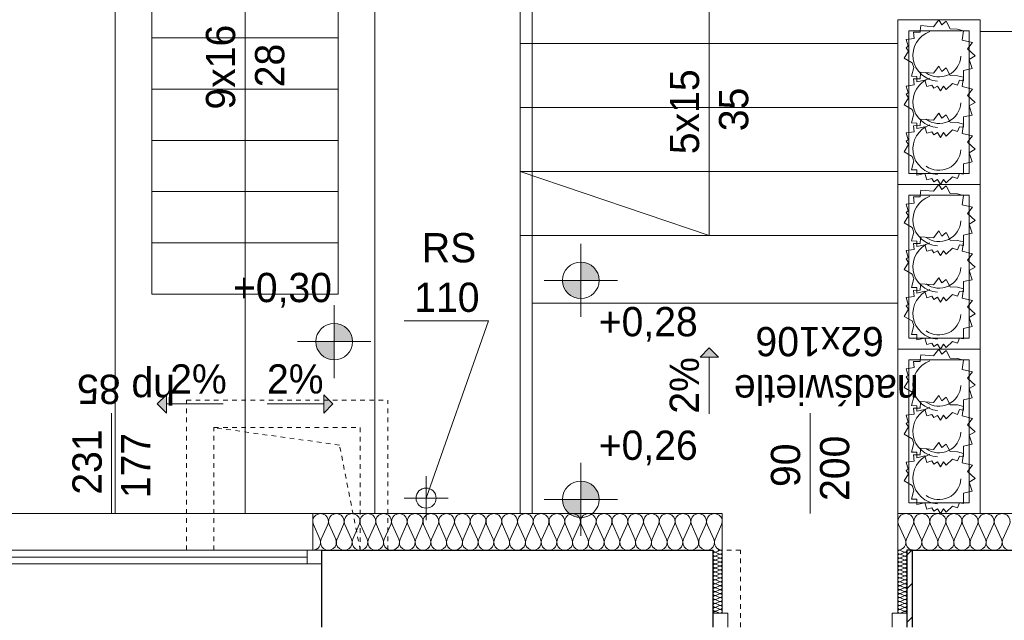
# Model space of a CAD drawing. Extents: x -220425 to -93252, y -20065 to 80294.
# Tile 81 of 103: x -125964 to -120579, y 2262 to 5545. Entities that reach past the tile are written whole.
import ezdxf

# ---------------------------------------------------------------- set-up
doc = ezdxf.new("R2010")
doc.units = 0
doc.header["$MEASUREMENT"] = 0
doc.linetypes.add('Hidden Line', pattern=[50, 25, -25])
for name, color, linetype, lineweight, true_color in [('Arch drzwi_Nr_Pióra__4', 7, 'Continuous', 9, 0x029e21), ('Arch ocieplenie_Nr_Pióra__22', 7, 'Continuous', 9, 0x7f7f7f), ('Arch okna_Nr_Pióra__4', 7, 'Continuous', 9, 0x029e21), ('Arch wyposarzenie_Nr_Pióra__4', 7, 'Continuous', 9, 0x029e21)]:
    doc.layers.add(name, color=color, linetype=linetype, lineweight=lineweight, true_color=true_color)
for name, color, linetype, lineweight in [('Arch rynny_Nr_Pióra__21', 7, 'Continuous', 9), ('Arch schody_Nr_Pióra__21', 7, 'Continuous', 9), ('arch spadki_Nr_Pióra__21', 7, 'Continuous', 9), ('Arch wyburzenia_Nr_Pióra__46', 5, 'Continuous', 13), ('Arch ściany nośne_Nr_Pióra__21', 7, 'Continuous', 9), ('Arch ściany nośne_Nr_Pióra__27', 7, 'Continuous', 30), ('INWENT RZĘDNE_Nr_Pióra__21', 7, 'Continuous', 9), ('INWENT.ŚCIANY_Nr_Pióra__1', 7, 'Continuous', 25), ('INWENT.ŚCIANY_Nr_Pióra__101', 8, 'Continuous', 13), ('PODKŁAD', 252, 'Continuous', 35)]:
    doc.layers.add(name, color=color, linetype=linetype, lineweight=lineweight)
doc.styles.add('GENERATED_STYLE_2', font='txt')
doc.styles.add('GENERATED_STYLE_6', font='txt')

# ---------------------------------------------------------------- blocks, each defined once
blk = doc.blocks.new('parter')
at = {"layer": 'Arch schody_Nr_Pióra__21', "linetype": 'Continuous'}
for points in [[(-186053.6, 3751), (-186003.6, 3701), (-186103.6, 3701)], [(-189072.4, 3444.9), (-189022.4, 3494.9), (-189022.4, 3394.9)], [(-188112.4, 3444.9), (-188162.4, 3394.9), (-188162.4, 3494.9)]]:
    blk.add_hatch(color=252, dxfattribs=at).paths.add_polyline_path(points, flags=0)
at = {"layer": 'Arch ściany nośne_Nr_Pióra__21', "linetype": 'Continuous'}
h = blk.add_hatch(dxfattribs=at)
h.set_pattern_fill('Common_Brick', color=252, style=0, pattern_type=2)
h.set_pattern_definition([(45, (0, 0), (-91.92388, 91.92388), [])])
h.paths.add_polyline_path([(-184972.4, 2644.9), (-184972.4, 2224.9), (-184942.4, 2224.9), (-184942.4, 2644.9)], flags=0)
at = {"layer": 'INWENT RZĘDNE_Nr_Pióra__21', "linetype": 'Continuous'}
for points in [[(-186756, 4120.1), (-186656, 4120.1), (-186663.6, 4158.4), (-186685.2, 4190.8), (-186717.7, 4212.5), (-186756, 4220.1)], [(-186756, 4120.1), (-186856, 4120.1), (-186848.3, 4081.8), (-186826.7, 4049.4), (-186794.2, 4027.7), (-186756, 4020.1)], [(-188105, 3785), (-188005, 3785), (-188012.6, 3823.2), (-188034.3, 3855.7), (-188066.7, 3877.4), (-188105, 3885)], [(-188105, 3785), (-188205, 3785), (-188197.4, 3746.7), (-188175.7, 3714.3), (-188143.3, 3692.6), (-188105, 3685)], [(-186756, 2922.7), (-186656, 2922.7), (-186663.6, 2961), (-186685.2, 2993.4), (-186717.7, 3015.1), (-186756, 3022.7)], [(-186756, 2922.7), (-186856, 2922.7), (-186848.3, 2884.4), (-186826.7, 2852), (-186794.2, 2830.3), (-186756, 2822.7)]]:
    blk.add_hatch(color=252, dxfattribs=at).paths.add_polyline_path(points, flags=0)
at = {"layer": 'Arch ocieplenie_Nr_Pióra__22', "color": 252, "linetype": 'Continuous'}
for p, q in [((-188218.8, 2785.3), (-188182.9, 2704.4)), ((-188175.7, 2704.4), (-188139.8, 2785.3)), ((-188132.6, 2785.3), (-188096.8, 2704.4)), ((-188089.5, 2704.4), (-188053.7, 2785.3)), ((-188046.5, 2785.3), (-188010.6, 2704.4)), ((-188003.4, 2704.4), (-187967.5, 2785.3)), ((-187960.3, 2785.3), (-187924.5, 2704.4)), ((-187917.2, 2704.4), (-187881.4, 2785.3)), ((-187874.1, 2785.3), (-187838.3, 2704.4)), ((-187831.1, 2704.4), (-187795.2, 2785.3)), ((-187788, 2785.3), (-187752.2, 2704.4)), ((-187744.9, 2704.4), (-187709.1, 2785.3)), ((-187701.8, 2785.3), (-187666, 2704.4)), ((-187658.8, 2704.4), (-187622.9, 2785.3)), ((-187615.7, 2785.3), (-187579.8, 2704.4)), ((-187572.6, 2704.4), (-187536.8, 2785.3)), ((-187529.5, 2785.3), (-187493.7, 2704.4)), ((-187486.5, 2704.4), (-187450.6, 2785.3)), ((-187443.4, 2785.3), (-187407.5, 2704.4)), ((-187400.3, 2704.4), (-187364.5, 2785.3)), ((-187357.2, 2785.3), (-187321.4, 2704.4)), ((-187314.1, 2704.4), (-187278.3, 2785.3)), ((-187271.1, 2785.3), (-187235.2, 2704.4)), ((-187228, 2704.4), (-187192.2, 2785.3)), ((-187184.9, 2785.3), (-187149.1, 2704.4)), ((-187141.8, 2704.4), (-187106, 2785.3)), ((-187098.8, 2785.3), (-187062.9, 2704.4)), ((-187055.7, 2704.4), (-187019.8, 2785.3)), ((-187012.6, 2785.3), (-186976.8, 2704.4)), ((-186969.5, 2704.4), (-186933.7, 2785.3)), ((-186926.5, 2785.3), (-186890.6, 2704.4)), ((-186883.4, 2704.4), (-186847.5, 2785.3)), ((-186840.3, 2785.3), (-186804.5, 2704.4)), ((-186797.2, 2704.4), (-186761.4, 2785.3)), ((-186754.1, 2785.3), (-186718.3, 2704.4)), ((-186711.1, 2704.4), (-186675.2, 2785.3)), ((-186668, 2785.3), (-186632.2, 2704.4)), ((-186624.9, 2704.4), (-186589.1, 2785.3)), ((-186581.8, 2785.3), (-186546, 2704.4)), ((-186538.8, 2704.4), (-186502.9, 2785.3)), ((-186495.7, 2785.3), (-186459.8, 2704.4)), ((-186452.6, 2704.4), (-186416.8, 2785.3)), ((-186409.5, 2785.3), (-186373.7, 2704.4)), ((-186366.5, 2704.4), (-186330.6, 2785.3)), ((-186323.4, 2785.3), (-186287.5, 2704.4)), ((-186280.3, 2704.4), (-186244.5, 2785.3)), ((-186237.2, 2785.3), (-186201.4, 2704.4)), ((-186194.1, 2704.4), (-186158.3, 2785.3)), ((-186151.1, 2785.3), (-186115.2, 2704.4)), ((-186108, 2704.4), (-186072.2, 2785.3)), ((-186064.9, 2785.3), (-186029.1, 2704.4)), ((-186021.8, 2704.4), (-185986, 2785.3)), ((-185018.7, 2785.3), (-184982.2, 2704.4)), ((-184974.8, 2704.4), (-184938.3, 2785.3)), ((-184930.9, 2785.3), (-184894.4, 2704.4)), ((-184887, 2704.4), (-184850.5, 2785.3)), ((-184843.1, 2785.3), (-184806.6, 2704.4)), ((-184799.3, 2704.4), (-184762.7, 2785.3)), ((-184755.4, 2785.3), (-184718.8, 2704.4)), ((-184711.5, 2704.4), (-184675, 2785.3)), ((-184667.6, 2785.3), (-184631.1, 2704.4)), ((-184623.7, 2704.4), (-184587.2, 2785.3)), ((-184579.8, 2785.3), (-184543.3, 2704.4)), ((-184535.9, 2704.4), (-184499.4, 2785.3)), ((-184492, 2785.3), (-184455.5, 2704.4)), ((-184448.1, 2704.4), (-184411.6, 2785.3)), ((-185997.3, 2643.9), (-186017.5, 2635)), ((-185007.5, 2643.9), (-184987.3, 2635)), ((-186017.5, 2633.2), (-185997.3, 2624.2)), ((-185997.3, 2622.4), (-186017.5, 2613.4)), ((-186017.5, 2611.6), (-185997.3, 2602.6)), ((-185997.3, 2600.8), (-186017.5, 2591.8)), ((-186017.5, 2590), (-185997.3, 2581.1)), ((-184987.3, 2633.2), (-185007.5, 2624.2)), ((-185007.5, 2622.4), (-184987.3, 2613.4)), ((-184987.3, 2611.6), (-185007.5, 2602.6)), ((-185007.5, 2600.8), (-184987.3, 2591.8)), ((-184987.3, 2590), (-185007.5, 2581.1)), ((-185997.3, 2579.3), (-186017.5, 2570.3)), ((-186017.5, 2568.5), (-185997.3, 2559.5)), ((-185997.3, 2557.7), (-186017.5, 2548.7)), ((-186017.5, 2546.9), (-185997.3, 2537.9)), ((-185997.3, 2536.1), (-186017.5, 2527.2)), ((-185007.5, 2579.3), (-184987.3, 2570.3)), ((-184987.3, 2568.5), (-185007.5, 2559.5)), ((-185007.5, 2557.7), (-184987.3, 2548.7)), ((-184987.3, 2546.9), (-185007.5, 2537.9)), ((-185007.5, 2536.1), (-184987.3, 2527.2)), ((-186017.5, 2525.4), (-185997.3, 2516.4)), ((-185997.3, 2514.6), (-186017.5, 2505.6)), ((-186017.5, 2503.8), (-185997.3, 2494.8)), ((-185997.3, 2493), (-186017.5, 2484)), ((-186017.5, 2482.2), (-185997.3, 2473.3)), ((-184987.3, 2525.4), (-185007.5, 2516.4)), ((-185007.5, 2514.6), (-184987.3, 2505.6)), ((-184987.3, 2503.8), (-185007.5, 2494.8)), ((-185007.5, 2493), (-184987.3, 2484)), ((-184987.3, 2482.2), (-185007.5, 2473.3)), ((-185997.3, 2471.4), (-186017.5, 2462.5)), ((-186017.5, 2460.7), (-185997.3, 2451.7)), ((-185997.3, 2449.9), (-186017.5, 2440.9)), ((-186017.5, 2439.1), (-185997.3, 2430.1)), ((-185997.3, 2428.3), (-186017.5, 2419.4)), ((-185007.5, 2471.4), (-184987.3, 2462.5)), ((-184987.3, 2460.7), (-185007.5, 2451.7)), ((-185007.5, 2449.9), (-184987.3, 2440.9)), ((-184987.3, 2439.1), (-185007.5, 2430.1)), ((-185007.5, 2428.3), (-184987.3, 2419.4)), ((-186017.5, 2417.5), (-185997.3, 2408.6)), ((-185997.3, 2406.8), (-186017.5, 2397.8)), ((-186017.5, 2396), (-185997.3, 2387)), ((-185997.3, 2385.2), (-186017.5, 2376.2)), ((-186017.5, 2374.4), (-185997.3, 2365.4)), ((-184987.3, 2417.5), (-185007.5, 2408.6)), ((-185007.5, 2406.8), (-184987.3, 2397.8)), ((-184987.3, 2396), (-185007.5, 2387)), ((-185007.5, 2385.2), (-184987.3, 2376.2)), ((-184987.3, 2374.4), (-185007.5, 2365.4)), ((-185997.3, 2363.6), (-186017.5, 2354.7)), ((-186017.5, 2352.9), (-185997.3, 2343.9)), ((-185997.3, 2342.1), (-186017.5, 2333.1)), ((-186017.5, 2331.3), (-185997.3, 2322.3)), ((-185997.3, 2320.5), (-186017.5, 2311.5)), ((-185007.5, 2363.6), (-184987.3, 2354.7)), ((-184987.3, 2352.9), (-185007.5, 2343.9)), ((-185007.5, 2342.1), (-184987.3, 2333.1)), ((-184987.3, 2331.3), (-185007.5, 2322.3)), ((-185007.5, 2320.5), (-184987.3, 2311.5)), ((-186017.5, 2309.7), (-185997.3, 2300.8)), ((-184987.3, 2309.7), (-185007.5, 2300.8))]:
    blk.add_line(p, q, dxfattribs=at)
for centre, major_axis, ratio, start_param, end_param in [((-188179.3, 2802.3), (43.1, 0), 0.987434, 5.870392, 9.837571), ((-188093.2, 2802.3), (43.1, 0), 0.987434, 5.870392, 9.837571), ((-188007, 2802.3), (43.1, 0), 0.987434, 5.870392, 9.837571), ((-187920.8, 2802.3), (43.1, 0), 0.987434, 5.870392, 9.837571), ((-187834.7, 2802.3), (43.1, 0), 0.987434, 5.870392, 9.837571), ((-187748.5, 2802.3), (43.1, 0), 0.987434, 5.870392, 9.837571), ((-187662.4, 2802.3), (43.1, 0), 0.987434, 5.870392, 9.837571), ((-187576.2, 2802.3), (43.1, 0), 0.987434, 5.870392, 9.837571), ((-187490.1, 2802.3), (43.1, 0), 0.987434, 5.870392, 9.837571), ((-187403.9, 2802.3), (43.1, 0), 0.987434, 5.870392, 9.837571), ((-187317.8, 2802.3), (43.1, 0), 0.987434, 5.870392, 9.837571), ((-187231.6, 2802.3), (43.1, 0), 0.987434, 5.870392, 9.837571), ((-187145.5, 2802.3), (43.1, 0), 0.987434, 5.870392, 9.837571), ((-187059.3, 2802.3), (43.1, 0), 0.987434, 5.870392, 9.837571), ((-186973.2, 2802.3), (43.1, 0), 0.987434, 5.870392, 9.837571), ((-186887, 2802.3), (43.1, 0), 0.987434, 5.870392, 9.837571), ((-186800.8, 2802.3), (43.1, 0), 0.987434, 5.870392, 9.837571), ((-186714.7, 2802.3), (43.1, 0), 0.987434, 5.870392, 9.837571), ((-186628.5, 2802.3), (43.1, 0), 0.987434, 5.870392, 9.837571), ((-186542.4, 2802.3), (43.1, 0), 0.987434, 5.870392, 9.837571), ((-186456.2, 2802.3), (43.1, 0), 0.987434, 5.870392, 9.837571), ((-186370.1, 2802.3), (43.1, 0), 0.987434, 5.870392, 9.837571), ((-186283.9, 2802.3), (43.1, 0), 0.987434, 5.870392, 9.837571), ((-186197.8, 2802.3), (43.1, 0), 0.987434, 5.870392, 9.837571), ((-186111.6, 2802.3), (43.1, 0), 0.987434, 5.870392, 9.837571), ((-186025.5, 2802.3), (43.1, 0), 0.987434, 5.870392, 9.837571), ((-184978.5, 2802.3), (43.9, 0), 0.969166, 5.870392, 9.837571), ((-184890.7, 2802.3), (43.9, 0), 0.969166, 5.870392, 9.837571), ((-184802.9, 2802.3), (43.9, 0), 0.969166, 5.870392, 9.837571), ((-184715.2, 2802.3), (43.9, 0), 0.969166, 5.870392, 9.837571), ((-184627.4, 2802.3), (43.9, 0), 0.969166, 5.870392, 9.837571), ((-184539.6, 2802.3), (43.9, 0), 0.969166, 5.870392, 9.837571), ((-184451.8, 2802.3), (43.9, 0), 0.969166, 5.870392, 9.837571), ((-188222.4, 2687.4), (43.1, 0), 0.987434, 4.712389, 6.695979), ((-188136.2, 2687.4), (43.1, 0), 0.987434, 2.7288, 6.695979), ((-188050.1, 2687.4), (43.1, 0), 0.987434, 2.7288, 6.695979), ((-187963.9, 2687.4), (43.1, 0), 0.987434, 2.7288, 6.695979), ((-187877.8, 2687.4), (43.1, 0), 0.987434, 2.7288, 6.695979), ((-187791.6, 2687.4), (43.1, 0), 0.987434, 2.7288, 6.695979), ((-187705.5, 2687.4), (43.1, 0), 0.987434, 2.7288, 6.695979), ((-187619.3, 2687.4), (43.1, 0), 0.987434, 2.7288, 6.695979), ((-187533.2, 2687.4), (43.1, 0), 0.987434, 2.7288, 6.695979), ((-187447, 2687.4), (43.1, 0), 0.987434, 2.7288, 6.695979), ((-187360.8, 2687.4), (43.1, 0), 0.987434, 2.7288, 6.695979), ((-187274.7, 2687.4), (43.1, 0), 0.987434, 2.7288, 6.695979), ((-187188.5, 2687.4), (43.1, 0), 0.987434, 2.7288, 6.695979), ((-187102.4, 2687.4), (43.1, 0), 0.987434, 2.7288, 6.695979), ((-187016.2, 2687.4), (43.1, 0), 0.987434, 2.7288, 6.695979), ((-186930.1, 2687.4), (43.1, 0), 0.987434, 2.7288, 6.695979), ((-186843.9, 2687.4), (43.1, 0), 0.987434, 2.7288, 6.695979), ((-186757.8, 2687.4), (43.1, 0), 0.987434, 2.7288, 6.695979), ((-186671.6, 2687.4), (43.1, 0), 0.987434, 2.7288, 6.695979), ((-186585.5, 2687.4), (43.1, 0), 0.987434, 2.7288, 6.695979), ((-186499.3, 2687.4), (43.1, 0), 0.987434, 2.7288, 6.695979), ((-186413.2, 2687.4), (43.1, 0), 0.987434, 2.7288, 6.695979), ((-186327, 2687.4), (43.1, 0), 0.987434, 2.7288, 6.695979), ((-186240.8, 2687.4), (43.1, 0), 0.987434, 2.7288, 6.695979), ((-186154.7, 2687.4), (43.1, 0), 0.987434, 2.7288, 6.695979), ((-186068.5, 2687.4), (43.1, 0), 0.987434, 2.7288, 6.695979), ((-185982.4, 2687.4), (43.1, 0), 0.987434, 2.7288, 4.712389), ((-185022.4, 2687.4), (43.9, 0), 0.969166, 4.712389, 6.695979), ((-184934.6, 2687.4), (43.9, 0), 0.969166, 2.7288, 6.695979), ((-184846.8, 2687.4), (43.9, 0), 0.969166, 2.7288, 6.695979), ((-184759, 2687.4), (43.9, 0), 0.969166, 2.7288, 6.695979), ((-184671.3, 2687.4), (43.9, 0), 0.969166, 2.7288, 6.695979), ((-184583.5, 2687.4), (43.9, 0), 0.969166, 2.7288, 6.695979), ((-184495.7, 2687.4), (43.9, 0), 0.969166, 2.7288, 6.695979), ((-184407.9, 2687.4), (43.9, 0), 0.969166, 2.7288, 6.695979), ((-186021.7, 2644.8), (0, -10.8), 0.986338, 4.712389, 6.695979), ((-185993, 2634.1), (0, -10.8), 0.986338, 5.870392, 9.837571), ((-185011.7, 2634.1), (0, -10.8), 0.986338, 2.728799, 6.695979), ((-184983, 2644.8), (0, -10.8), 0.986338, 5.870392, 7.853982), ((-186021.7, 2623.3), (0, -10.8), 0.986338, 2.7288, 6.695979), ((-186021.7, 2601.7), (0, -10.8), 0.986338, 2.7288, 6.695979), ((-186021.7, 2580.2), (0, -10.8), 0.986338, 2.7288, 6.695979), ((-185993, 2612.5), (0, -10.8), 0.986338, 5.870392, 9.837571), ((-185993, 2590.9), (0, -10.8), 0.986338, 5.870392, 9.837571), ((-185011.7, 2612.5), (0, -10.8), 0.986338, 2.728799, 6.695979), ((-185011.7, 2590.9), (0, -10.8), 0.986338, 2.728799, 6.695979), ((-184983, 2623.3), (0, -10.8), 0.986338, 5.870392, 9.837571), ((-184983, 2601.7), (0, -10.8), 0.986338, 5.870392, 9.837571), ((-184983, 2580.2), (0, -10.8), 0.986338, 5.870392, 9.837571), ((-186021.7, 2558.6), (0, -10.8), 0.986338, 2.7288, 6.695979), ((-186021.7, 2537), (0, -10.8), 0.986338, 2.7288, 6.695979), ((-185993, 2569.4), (0, -10.8), 0.986338, 5.870392, 9.837571), ((-185993, 2547.8), (0, -10.8), 0.986338, 5.870392, 9.837571), ((-185993, 2526.3), (0, -10.8), 0.986338, 5.870392, 9.837571), ((-185011.7, 2569.4), (0, -10.8), 0.986338, 2.728799, 6.695979), ((-185011.7, 2547.8), (0, -10.8), 0.986338, 2.728799, 6.695979), ((-185011.7, 2526.3), (0, -10.8), 0.986338, 2.728799, 6.695979), ((-184983, 2558.6), (0, -10.8), 0.986338, 5.870392, 9.837571), ((-184983, 2537), (0, -10.8), 0.986338, 5.870392, 9.837571), ((-186021.7, 2515.5), (0, -10.8), 0.986338, 2.7288, 6.695979), ((-186021.7, 2493.9), (0, -10.8), 0.986338, 2.7288, 6.695979), ((-186021.7, 2472.4), (0, -10.8), 0.986338, 2.7288, 6.695979), ((-185993, 2504.7), (0, -10.8), 0.986338, 5.870392, 9.837571), ((-185993, 2483.1), (0, -10.8), 0.986338, 5.870392, 9.837571), ((-185011.7, 2504.7), (0, -10.8), 0.986338, 2.728799, 6.695979), ((-185011.7, 2483.1), (0, -10.8), 0.986338, 2.728799, 6.695979), ((-184983, 2515.5), (0, -10.8), 0.986338, 5.870392, 9.837571), ((-184983, 2493.9), (0, -10.8), 0.986338, 5.870392, 9.837571), ((-184983, 2472.4), (0, -10.8), 0.986338, 5.870392, 9.837571), ((-186021.7, 2450.8), (0, -10.8), 0.986338, 2.7288, 6.695979), ((-186021.7, 2429.2), (0, -10.8), 0.986338, 2.7288, 6.695979), ((-185993, 2461.6), (0, -10.8), 0.986338, 5.870392, 9.837571), ((-185993, 2440), (0, -10.8), 0.986338, 5.870392, 9.837571), ((-185993, 2418.4), (0, -10.8), 0.986338, 5.870392, 9.837571), ((-185011.7, 2461.6), (0, -10.8), 0.986338, 2.728799, 6.695979), ((-185011.7, 2440), (0, -10.8), 0.986338, 2.728799, 6.695979), ((-185011.7, 2418.4), (0, -10.8), 0.986338, 2.728799, 6.695979), ((-184983, 2450.8), (0, -10.8), 0.986338, 5.870392, 9.837571), ((-184983, 2429.2), (0, -10.8), 0.986338, 5.870392, 9.837571), ((-186021.7, 2407.7), (0, -10.8), 0.986338, 2.7288, 6.695979), ((-186021.7, 2386.1), (0, -10.8), 0.986338, 2.7288, 6.695979), ((-186021.7, 2364.5), (0, -10.8), 0.986338, 2.7288, 6.695979), ((-185993, 2396.9), (0, -10.8), 0.986338, 5.870392, 9.837571), ((-185993, 2375.3), (0, -10.8), 0.986338, 5.870392, 9.837571), ((-185011.7, 2396.9), (0, -10.8), 0.986338, 2.728799, 6.695979), ((-185011.7, 2375.3), (0, -10.8), 0.986338, 2.728799, 6.695979), ((-184983, 2407.7), (0, -10.8), 0.986338, 5.870392, 9.837571), ((-184983, 2386.1), (0, -10.8), 0.986338, 5.870392, 9.837571), ((-184983, 2364.5), (0, -10.8), 0.986338, 5.870392, 9.837571), ((-186021.7, 2343), (0, -10.8), 0.986338, 2.7288, 6.695979), ((-186021.7, 2321.4), (0, -10.8), 0.986338, 2.7288, 6.695979), ((-185993, 2353.8), (0, -10.8), 0.986338, 5.870392, 9.837571), ((-185993, 2332.2), (0, -10.8), 0.986338, 5.870392, 9.837571), ((-185993, 2310.6), (0, -10.8), 0.986338, 5.870392, 9.837571), ((-185011.7, 2353.8), (0, -10.8), 0.986338, 2.728799, 6.695979), ((-185011.7, 2332.2), (0, -10.8), 0.986338, 2.728799, 6.695979), ((-185011.7, 2310.6), (0, -10.8), 0.986338, 2.728799, 6.695979), ((-184983, 2343), (0, -10.8), 0.986338, 5.870392, 9.837571), ((-184983, 2321.4), (0, -10.8), 0.986338, 5.870392, 9.837571), ((-186021.7, 2299.9), (0, -10.8), 0.986338, 2.7288, 4.712389), ((-184983, 2299.9), (0, -10.8), 0.986338, 1.570796, 3.554385)]:
    blk.add_ellipse(centre, major_axis=major_axis, ratio=ratio, start_param=start_param, end_param=end_param, dxfattribs=at)
at = {"layer": 'Arch okna_Nr_Pióra__4', "color": 252, "linetype": 'Continuous'}
for p, q in [((-189322.4, 2844.9), (-189322.4, 3394.9)), ((-185502.4, 2844.9), (-185502.4, 3394.9)), ((-190432.4, 2844.9), (-188222.4, 2844.9)), ((-190482.4, 2644.9), (-188172.4, 2644.9)), ((-188252.4, 2569.9), (-188252.4, 2644.9)), ((-190402.4, 2607.4), (-188252.4, 2607.4)), ((-190482.4, 2569.9), (-188172.4, 2569.9)), ((-185952.4, 2299.9), (-186032.4, 2299.9)), ((-185952.4, 2224.9), (-185952.4, 2299.9)), ((-185052.4, 2224.9), (-185052.4, 2299.9)), ((-184972.4, 2299.9), (-185052.4, 2299.9))]:
    blk.add_line(p, q, dxfattribs=at)
at = {"layer": 'Arch rynny_Nr_Pióra__21', "color": 252, "linetype": 'Continuous'}
for p, q in [((-187723.1, 3898.5), (-187260.4, 3898.5)), ((-187260.4, 3898.5), (-187602.4, 2929.9)), ((-187602.4, 2809.9), (-187602.4, 3049.9)), ((-187482.4, 2929.9), (-187722.4, 2929.9))]:
    blk.add_line(p, q, dxfattribs=at)
blk.add_circle((-187602.4, 2929.9), 55, dxfattribs=at)
at = {"layer": 'Arch schody_Nr_Pióra__21', "color": 252, "linetype": 'Continuous'}
for p, q in [((-189302.4, 2844.9), (-189302.4, 6934.9)), ((-189102.4, 4044.9), (-189102.4, 6934.9)), ((-188082.4, 4044.9), (-188082.4, 6934.9)), ((-187882.4, 2844.9), (-187882.4, 6934.9)), ((-188592.4, 4044.9), (-188592.4, 6564.9)), ((-187087.4, 2844.9), (-187087.4, 5764.9)), ((-187022.4, 2844.9), (-187022.4, 5764.9)), ((-186054.9, 5764.9), (-186054.9, 4364.9)), ((-184572.4, 5544.8), (-185022.4, 5544.8)), ((-185022.4, 5544.8), (-185022.4, 4644.8)), ((-184572.4, 4644.8), (-184572.4, 5544.8)), ((-188082.4, 5444.9), (-189102.4, 5444.9)), ((-184962.4, 5484.8), (-184962.4, 4704.8)), ((-184632.4, 5484.8), (-184962.4, 5484.8)), ((-184632.4, 4704.8), (-184632.4, 5484.8)), ((-184572.4, 5479.9), (-180977.4, 5479.9)), ((-187087.4, 5414.9), (-185022.4, 5414.9)), ((-188082.4, 5164.9), (-189102.4, 5164.9)), ((-187087.4, 5064.9), (-185022.4, 5064.9)), ((-188082.4, 4884.9), (-189102.4, 4884.9)), ((-186054.9, 4364.9), (-187087.4, 4714.9)), ((-187087.4, 4714.9), (-185022.4, 4714.9)), ((-184962.4, 4704.8), (-184632.4, 4704.8)), ((-184572.4, 4644.8), (-185022.4, 4644.8)), ((-184572.4, 4644.8), (-185022.4, 4644.8)), ((-185022.4, 4644.8), (-185022.4, 3744.8)), ((-184572.4, 3744.8), (-184572.4, 4644.8)), ((-188082.4, 4604.9), (-189102.4, 4604.9)), ((-184962.4, 4584.8), (-184962.4, 3804.8)), ((-184632.4, 4584.8), (-184962.4, 4584.8)), ((-184632.4, 3804.8), (-184632.4, 4584.8)), ((-187087.4, 4364.9), (-185022.4, 4364.9)), ((-188082.4, 4324.9), (-189102.4, 4324.9)), ((-188082.4, 4044.9), (-189102.4, 4044.9)), ((-188082.4, 4044.9), (-189102.4, 4044.9)), ((-188592.4, 2844.9), (-188592.4, 4044.9)), ((-187022.4, 3994.9), (-185022.4, 3994.9)), ((-184962.4, 3804.8), (-184632.4, 3804.8)), ((-186053.6, 3751), (-186103.6, 3701)), ((-186053.6, 3751), (-186003.6, 3701)), ((-184572.4, 3744.8), (-185022.4, 3744.8)), ((-184572.4, 3744.8), (-185022.4, 3744.8)), ((-185022.4, 3744.8), (-185022.4, 2844.8)), ((-184572.4, 2844.8), (-184572.4, 3744.8)), ((-186003.6, 3701), (-186103.6, 3701)), ((-186053.6, 3391), (-186053.6, 3701)), ((-184962.4, 3684.8), (-184962.4, 2904.8)), ((-184632.4, 3684.8), (-184962.4, 3684.8)), ((-184632.4, 2904.8), (-184632.4, 3684.8)), ((-189072.4, 3444.9), (-189022.4, 3494.9)), ((-189022.4, 3494.9), (-189022.4, 3394.9)), ((-188162.4, 3394.9), (-188162.4, 3494.9)), ((-188112.4, 3444.9), (-188162.4, 3494.9)), ((-189072.4, 3444.9), (-189022.4, 3394.9)), ((-189022.4, 3444.9), (-188712.4, 3444.9)), ((-188472.4, 3444.9), (-188162.4, 3444.9)), ((-188112.4, 3444.9), (-188162.4, 3394.9)), ((-184962.4, 2904.8), (-184632.4, 2904.8)), ((-184572.4, 2844.8), (-185022.4, 2844.8))]:
    blk.add_line(p, q, dxfattribs=at)
at = {"layer": 'Arch wyburzenia_Nr_Pióra__46', "color": 252, "linetype": 'Continuous'}
for p, q in [((-188222.4, 2844.9), (-185982.4, 2844.9)), ((-188222.4, 2644.9), (-188222.4, 2844.9)), ((-185982.4, 2844.9), (-185982.4, 2299.9)), ((-185022.4, 2299.9), (-185022.4, 2844.9)), ((-185022.4, 2844.9), (-184232.4, 2844.9))]:
    blk.add_line(p, q, dxfattribs=at)
at = {"layer": 'Arch wyposarzenie_Nr_Pióra__4', "color": 252, "linetype": 'Continuous'}
for p, q in [((-184900.5, 5483.3), (-184896.5, 5512.4)), ((-184896.5, 5512.4), (-184826.3, 5506.7)), ((-184826.3, 5506.7), (-184798.5, 5544.8)), ((-184798.5, 5544.8), (-184781.8, 5516.5)), ((-184781.8, 5516.5), (-184758.2, 5536)), ((-184758.2, 5536), (-184736.7, 5494.6)), ((-184736.7, 5494.6), (-184695.4, 5493.3)), ((-184695.4, 5493.3), (-184663.2, 5484.5)), ((-184976.8, 5436.8), (-184932.2, 5442.8)), ((-184937.2, 5476), (-184900.9, 5476.4)), ((-184932.2, 5442.8), (-184937.2, 5476)), ((-184900.9, 5476.4), (-184900.5, 5483.3)), ((-184663.2, 5484.5), (-184670.4, 5433.4)), ((-184977.3, 5391.8), (-184964.9, 5399.4)), ((-184964.6, 5373), (-184977.3, 5391.8)), ((-184964.9, 5399.4), (-184976.8, 5436.8)), ((-184670.4, 5433.4), (-184613.2, 5420)), ((-184613.2, 5420), (-184640.8, 5385.4)), ((-184640.8, 5385.4), (-184599, 5347.2)), ((-184988.3, 5333.8), (-184964.6, 5373)), ((-184943.6, 5308.4), (-184988.3, 5333.8)), ((-184599, 5347.2), (-184632.4, 5328)), ((-184947.3, 5235.3), (-184934.2, 5284.1)), ((-184934.2, 5284.1), (-184943.6, 5308.4)), ((-184826.3, 5252.2), (-184798.5, 5290.4)), ((-184798.5, 5290.4), (-184781.8, 5262.1)), ((-184781.8, 5262.1), (-184758.2, 5281.5)), ((-184758.2, 5281.5), (-184736.7, 5240.1)), ((-184616.3, 5278.1), (-184663.9, 5267.5)), ((-184632.4, 5328), (-184616.3, 5278.1)), ((-184918.6, 5234.6), (-184947.3, 5235.3)), ((-184919.2, 5204.8), (-184918.6, 5234.6)), ((-184900.9, 5221.9), (-184900.5, 5228.8)), ((-184900.5, 5228.8), (-184896.5, 5257.9)), ((-184896.5, 5257.9), (-184826.3, 5252.2)), ((-184736.7, 5240.1), (-184695.4, 5238.8)), ((-184695.4, 5238.8), (-184663.2, 5230)), ((-184663.2, 5230), (-184670.4, 5179)), ((-184663.9, 5267.5), (-184662.6, 5211)), ((-184976.8, 5182.4), (-184932.2, 5188.4)), ((-184964.9, 5144.9), (-184976.8, 5182.4)), ((-184937.2, 5221.6), (-184900.9, 5221.9)), ((-184932.2, 5188.4), (-184937.2, 5221.6)), ((-184874.9, 5214.6), (-184919.2, 5204.8)), ((-184863.1, 5179.3), (-184874.9, 5214.6)), ((-184836.5, 5187.3), (-184863.1, 5179.3)), ((-184825.4, 5169.8), (-184836.5, 5187.3)), ((-184805.2, 5182.1), (-184825.4, 5169.8)), ((-184789.7, 5155.4), (-184805.2, 5182.1)), ((-184771.6, 5182.3), (-184789.7, 5155.4)), ((-184758.6, 5163.5), (-184771.6, 5182.3)), ((-184722.4, 5196.8), (-184758.6, 5163.5)), ((-184695.7, 5187.4), (-184722.4, 5196.8)), ((-184685.8, 5214.1), (-184695.7, 5187.4)), ((-184662.6, 5211), (-184685.8, 5214.1)), ((-184670.4, 5179), (-184613.2, 5165.6)), ((-184988.3, 5079.4), (-184964.6, 5118.5)), ((-184977.3, 5137.3), (-184964.9, 5144.9)), ((-184964.6, 5118.5), (-184977.3, 5137.3)), ((-184613.2, 5165.6), (-184640.8, 5130.9)), ((-184640.8, 5130.9), (-184599, 5092.7)), ((-184943.6, 5054), (-184988.3, 5079.4)), ((-184599, 5092.7), (-184632.4, 5073.6)), ((-184632.4, 5073.6), (-184616.3, 5023.7)), ((-184947.3, 4980.8), (-184934.2, 5029.6)), ((-184934.2, 5029.6), (-184943.6, 5054)), ((-184826.3, 4996.1), (-184798.5, 5034.3)), ((-184798.5, 5034.3), (-184781.8, 5006)), ((-184781.8, 5006), (-184758.2, 5025.5)), ((-184758.2, 5025.5), (-184736.7, 4984)), ((-184616.3, 5023.7), (-184663.9, 5013.1)), ((-184663.9, 5013.1), (-184662.6, 4956.6)), ((-184918.6, 4980.1), (-184947.3, 4980.8)), ((-184937.2, 4965.5), (-184900.9, 4965.8)), ((-184932.2, 4932.3), (-184937.2, 4965.5)), ((-184919.2, 4950.4), (-184918.6, 4980.1)), ((-184874.9, 4960.1), (-184919.2, 4950.4)), ((-184900.9, 4965.8), (-184900.5, 4972.7)), ((-184900.5, 4972.7), (-184896.5, 5001.9)), ((-184896.5, 5001.9), (-184826.3, 4996.1)), ((-184863.1, 4924.8), (-184874.9, 4960.1)), ((-184736.7, 4984), (-184695.4, 4982.7)), ((-184685.8, 4959.7), (-184695.7, 4932.9)), ((-184695.4, 4982.7), (-184663.2, 4974)), ((-184662.6, 4956.6), (-184685.8, 4959.7)), ((-184663.2, 4974), (-184670.4, 4922.9)), ((-184976.8, 4926.3), (-184932.2, 4932.3)), ((-184964.9, 4888.8), (-184976.8, 4926.3)), ((-184836.5, 4932.8), (-184863.1, 4924.8)), ((-184825.4, 4915.3), (-184836.5, 4932.8)), ((-184805.2, 4927.7), (-184825.4, 4915.3)), ((-184789.7, 4900.9), (-184805.2, 4927.7)), ((-184771.6, 4927.8), (-184789.7, 4900.9)), ((-184758.6, 4909), (-184771.6, 4927.8)), ((-184722.4, 4942.4), (-184758.6, 4909)), ((-184695.7, 4932.9), (-184722.4, 4942.4)), ((-184670.4, 4922.9), (-184613.2, 4909.5)), ((-184613.2, 4909.5), (-184640.8, 4874.8)), ((-184988.3, 4823.3), (-184964.6, 4862.4)), ((-184977.3, 4881.2), (-184964.9, 4888.8)), ((-184964.6, 4862.4), (-184977.3, 4881.2)), ((-184640.8, 4874.8), (-184599, 4836.7)), ((-184943.6, 4797.9), (-184988.3, 4823.3)), ((-184934.2, 4773.6), (-184943.6, 4797.9)), ((-184599, 4836.7), (-184632.4, 4817.5)), ((-184632.4, 4817.5), (-184616.3, 4767.6)), ((-184947.3, 4724.7), (-184934.2, 4773.6)), ((-184616.3, 4767.6), (-184663.9, 4757)), ((-184663.9, 4757), (-184662.6, 4700.5)), ((-184918.6, 4724), (-184947.3, 4724.7)), ((-184919.2, 4694.3), (-184918.6, 4724)), ((-184874.9, 4704), (-184919.2, 4694.3)), ((-184863.1, 4668.8), (-184874.9, 4704)), ((-184722.4, 4686.3), (-184758.6, 4652.9)), ((-184695.7, 4676.8), (-184722.4, 4686.3)), ((-184685.8, 4703.6), (-184695.7, 4676.8)), ((-184662.6, 4700.5), (-184685.8, 4703.6)), ((-184836.5, 4676.7), (-184863.1, 4668.8)), ((-184825.4, 4659.2), (-184836.5, 4676.7)), ((-184826.3, 4606.7), (-184798.5, 4644.8)), ((-184805.2, 4671.6), (-184825.4, 4659.2)), ((-184789.7, 4644.8), (-184805.2, 4671.6)), ((-184798.5, 4644.8), (-184781.8, 4616.5)), ((-184771.6, 4671.7), (-184789.7, 4644.8)), ((-184781.8, 4616.5), (-184758.2, 4636)), ((-184758.6, 4652.9), (-184771.6, 4671.7)), ((-184758.2, 4636), (-184736.7, 4594.6)), ((-184900.9, 4576.4), (-184900.5, 4583.3)), ((-184900.5, 4583.3), (-184896.5, 4612.4)), ((-184896.5, 4612.4), (-184826.3, 4606.7)), ((-184736.7, 4594.6), (-184695.4, 4593.3)), ((-184695.4, 4593.3), (-184663.2, 4584.5)), ((-184663.2, 4584.5), (-184670.4, 4533.4)), ((-184976.8, 4536.8), (-184932.2, 4542.8)), ((-184964.9, 4499.4), (-184976.8, 4536.8)), ((-184937.2, 4576), (-184900.9, 4576.4)), ((-184932.2, 4542.8), (-184937.2, 4576)), ((-184670.4, 4533.4), (-184613.2, 4520)), ((-184988.3, 4433.8), (-184964.6, 4473)), ((-184977.3, 4491.8), (-184964.9, 4499.4)), ((-184964.6, 4473), (-184977.3, 4491.8)), ((-184613.2, 4520), (-184640.8, 4485.4)), ((-184640.8, 4485.4), (-184599, 4447.2)), ((-184943.6, 4408.4), (-184988.3, 4433.8)), ((-184599, 4447.2), (-184632.4, 4428)), ((-184632.4, 4428), (-184616.3, 4378.1)), ((-184947.3, 4335.3), (-184934.2, 4384.1)), ((-184934.2, 4384.1), (-184943.6, 4408.4)), ((-184826.3, 4352.2), (-184798.5, 4390.4)), ((-184798.5, 4390.4), (-184781.8, 4362.1)), ((-184781.8, 4362.1), (-184758.2, 4381.5)), ((-184758.2, 4381.5), (-184736.7, 4340.1)), ((-184616.3, 4378.1), (-184663.9, 4367.5)), ((-184663.9, 4367.5), (-184662.6, 4311)), ((-184918.6, 4334.6), (-184947.3, 4335.3)), ((-184937.2, 4321.6), (-184900.9, 4321.9)), ((-184932.2, 4288.4), (-184937.2, 4321.6)), ((-184919.2, 4304.8), (-184918.6, 4334.6)), ((-184874.9, 4314.6), (-184919.2, 4304.8)), ((-184900.9, 4321.9), (-184900.5, 4328.8)), ((-184900.5, 4328.8), (-184896.5, 4357.9)), ((-184896.5, 4357.9), (-184826.3, 4352.2)), ((-184863.1, 4279.3), (-184874.9, 4314.6)), ((-184736.7, 4340.1), (-184695.4, 4338.8)), ((-184685.8, 4314.1), (-184695.7, 4287.4)), ((-184695.4, 4338.8), (-184663.2, 4330)), ((-184662.6, 4311), (-184685.8, 4314.1)), ((-184663.2, 4330), (-184670.4, 4279)), ((-184976.8, 4282.4), (-184932.2, 4288.4)), ((-184964.9, 4244.9), (-184976.8, 4282.4)), ((-184836.5, 4287.3), (-184863.1, 4279.3)), ((-184825.4, 4269.8), (-184836.5, 4287.3)), ((-184805.2, 4282.1), (-184825.4, 4269.8)), ((-184789.7, 4255.4), (-184805.2, 4282.1)), ((-184771.6, 4282.3), (-184789.7, 4255.4)), ((-184758.6, 4263.5), (-184771.6, 4282.3)), ((-184722.4, 4296.8), (-184758.6, 4263.5)), ((-184695.7, 4287.4), (-184722.4, 4296.8)), ((-184670.4, 4279), (-184613.2, 4265.6)), ((-184613.2, 4265.6), (-184640.8, 4230.9)), ((-184988.3, 4179.4), (-184964.6, 4218.5)), ((-184977.3, 4237.3), (-184964.9, 4244.9)), ((-184964.6, 4218.5), (-184977.3, 4237.3)), ((-184640.8, 4230.9), (-184599, 4192.7)), ((-184943.6, 4154), (-184988.3, 4179.4)), ((-184934.2, 4129.6), (-184943.6, 4154)), ((-184599, 4192.7), (-184632.4, 4173.6)), ((-184632.4, 4173.6), (-184616.3, 4123.7)), ((-184947.3, 4080.8), (-184934.2, 4129.6)), ((-184900.5, 4072.7), (-184896.5, 4101.9)), ((-184896.5, 4101.9), (-184826.3, 4096.1)), ((-184826.3, 4096.1), (-184798.5, 4134.3)), ((-184798.5, 4134.3), (-184781.8, 4106)), ((-184781.8, 4106), (-184758.2, 4125.5)), ((-184758.2, 4125.5), (-184736.7, 4084)), ((-184616.3, 4123.7), (-184663.9, 4113.1)), ((-184663.9, 4113.1), (-184662.6, 4056.6)), ((-184918.6, 4080.1), (-184947.3, 4080.8)), ((-184937.2, 4065.5), (-184900.9, 4065.8)), ((-184932.2, 4032.3), (-184937.2, 4065.5)), ((-184919.2, 4050.4), (-184918.6, 4080.1)), ((-184874.9, 4060.1), (-184919.2, 4050.4)), ((-184900.9, 4065.8), (-184900.5, 4072.7)), ((-184863.1, 4024.8), (-184874.9, 4060.1)), ((-184722.4, 4042.4), (-184758.6, 4009)), ((-184736.7, 4084), (-184695.4, 4082.7)), ((-184695.7, 4032.9), (-184722.4, 4042.4)), ((-184685.8, 4059.7), (-184695.7, 4032.9)), ((-184695.4, 4082.7), (-184663.2, 4074)), ((-184662.6, 4056.6), (-184685.8, 4059.7)), ((-184663.2, 4074), (-184670.4, 4022.9)), ((-184977.3, 3981.2), (-184964.9, 3988.8)), ((-184976.8, 4026.3), (-184932.2, 4032.3)), ((-184964.9, 3988.8), (-184976.8, 4026.3)), ((-184836.5, 4032.8), (-184863.1, 4024.8)), ((-184825.4, 4015.3), (-184836.5, 4032.8)), ((-184805.2, 4027.7), (-184825.4, 4015.3)), ((-184789.7, 4000.9), (-184805.2, 4027.7)), ((-184771.6, 4027.8), (-184789.7, 4000.9)), ((-184758.6, 4009), (-184771.6, 4027.8)), ((-184670.4, 4022.9), (-184613.2, 4009.5)), ((-184613.2, 4009.5), (-184640.8, 3974.8)), ((-184988.3, 3923.3), (-184964.6, 3962.4)), ((-184964.6, 3962.4), (-184977.3, 3981.2)), ((-184640.8, 3974.8), (-184599, 3936.7)), ((-184599, 3936.7), (-184632.4, 3917.5)), ((-184943.6, 3897.9), (-184988.3, 3923.3)), ((-184934.2, 3873.6), (-184943.6, 3897.9)), ((-184632.4, 3917.5), (-184616.3, 3867.6)), ((-184947.3, 3824.7), (-184934.2, 3873.6)), ((-184918.6, 3824), (-184947.3, 3824.7)), ((-184919.2, 3794.3), (-184918.6, 3824)), ((-184616.3, 3867.6), (-184663.9, 3857)), ((-184663.9, 3857), (-184662.6, 3800.5)), ((-184874.9, 3804), (-184919.2, 3794.3)), ((-184863.1, 3768.8), (-184874.9, 3804)), ((-184836.5, 3776.7), (-184863.1, 3768.8)), ((-184825.4, 3759.2), (-184836.5, 3776.7)), ((-184805.2, 3771.6), (-184825.4, 3759.2)), ((-184789.7, 3744.8), (-184805.2, 3771.6)), ((-184771.6, 3771.7), (-184789.7, 3744.8)), ((-184758.6, 3752.9), (-184771.6, 3771.7)), ((-184722.4, 3786.3), (-184758.6, 3752.9)), ((-184695.7, 3776.8), (-184722.4, 3786.3)), ((-184685.8, 3803.6), (-184695.7, 3776.8)), ((-184662.6, 3800.5), (-184685.8, 3803.6)), ((-184826.3, 3706.7), (-184798.5, 3744.8)), ((-184798.5, 3744.8), (-184781.8, 3716.5)), ((-184781.8, 3716.5), (-184758.2, 3736)), ((-184758.2, 3736), (-184736.7, 3694.6)), ((-184937.2, 3676), (-184900.9, 3676.4)), ((-184932.2, 3642.8), (-184937.2, 3676)), ((-184900.9, 3676.4), (-184900.5, 3683.3)), ((-184900.5, 3683.3), (-184896.5, 3712.4)), ((-184896.5, 3712.4), (-184826.3, 3706.7)), ((-184736.7, 3694.6), (-184695.4, 3693.3)), ((-184695.4, 3693.3), (-184663.2, 3684.5)), ((-184663.2, 3684.5), (-184670.4, 3633.4)), ((-184976.8, 3636.8), (-184932.2, 3642.8)), ((-184964.9, 3599.4), (-184976.8, 3636.8)), ((-184670.4, 3633.4), (-184613.2, 3620)), ((-184613.2, 3620), (-184640.8, 3585.4)), ((-184988.3, 3533.8), (-184964.6, 3573)), ((-184977.3, 3591.8), (-184964.9, 3599.4)), ((-184964.6, 3573), (-184977.3, 3591.8)), ((-184640.8, 3585.4), (-184599, 3547.2)), ((-184943.6, 3508.4), (-184988.3, 3533.8)), ((-184934.2, 3484.1), (-184943.6, 3508.4)), ((-184599, 3547.2), (-184632.4, 3528)), ((-184632.4, 3528), (-184616.3, 3478.1)), ((-184947.3, 3435.3), (-184934.2, 3484.1)), ((-184900.5, 3428.8), (-184896.5, 3457.9)), ((-184896.5, 3457.9), (-184826.3, 3452.2)), ((-184826.3, 3452.2), (-184798.5, 3490.4)), ((-184798.5, 3490.4), (-184781.8, 3462.1)), ((-184781.8, 3462.1), (-184758.2, 3481.5)), ((-184758.2, 3481.5), (-184736.7, 3440.1)), ((-184616.3, 3478.1), (-184663.9, 3467.5)), ((-184663.9, 3467.5), (-184662.6, 3411)), ((-184918.6, 3434.6), (-184947.3, 3435.3)), ((-184937.2, 3421.6), (-184900.9, 3421.9)), ((-184932.2, 3388.4), (-184937.2, 3421.6)), ((-184919.2, 3404.8), (-184918.6, 3434.6)), ((-184874.9, 3414.6), (-184919.2, 3404.8)), ((-184900.9, 3421.9), (-184900.5, 3428.8)), ((-184863.1, 3379.3), (-184874.9, 3414.6)), ((-184722.4, 3396.8), (-184758.6, 3363.5)), ((-184736.7, 3440.1), (-184695.4, 3438.8)), ((-184695.7, 3387.4), (-184722.4, 3396.8)), ((-184685.8, 3414.1), (-184695.7, 3387.4)), ((-184695.4, 3438.8), (-184663.2, 3430)), ((-184662.6, 3411), (-184685.8, 3414.1)), ((-184663.2, 3430), (-184670.4, 3379)), ((-184977.3, 3337.3), (-184964.9, 3344.9)), ((-184976.8, 3382.4), (-184932.2, 3388.4)), ((-184964.9, 3344.9), (-184976.8, 3382.4)), ((-184836.5, 3387.3), (-184863.1, 3379.3)), ((-184825.4, 3369.8), (-184836.5, 3387.3)), ((-184805.2, 3382.1), (-184825.4, 3369.8)), ((-184789.7, 3355.4), (-184805.2, 3382.1)), ((-184771.6, 3382.3), (-184789.7, 3355.4)), ((-184758.6, 3363.5), (-184771.6, 3382.3)), ((-184670.4, 3379), (-184613.2, 3365.6)), ((-184613.2, 3365.6), (-184640.8, 3330.9)), ((-184988.3, 3279.4), (-184964.6, 3318.5)), ((-184964.6, 3318.5), (-184977.3, 3337.3)), ((-184640.8, 3330.9), (-184599, 3292.7)), ((-184599, 3292.7), (-184632.4, 3273.6)), ((-184943.6, 3254), (-184988.3, 3279.4)), ((-184934.2, 3229.6), (-184943.6, 3254)), ((-184826.3, 3196.1), (-184798.5, 3234.3)), ((-184798.5, 3234.3), (-184781.8, 3206)), ((-184632.4, 3273.6), (-184616.3, 3223.7)), ((-184947.3, 3180.8), (-184934.2, 3229.6)), ((-184918.6, 3180.1), (-184947.3, 3180.8)), ((-184919.2, 3150.4), (-184918.6, 3180.1)), ((-184900.5, 3172.7), (-184896.5, 3201.9)), ((-184896.5, 3201.9), (-184826.3, 3196.1)), ((-184781.8, 3206), (-184758.2, 3225.5)), ((-184758.2, 3225.5), (-184736.7, 3184)), ((-184736.7, 3184), (-184695.4, 3182.7)), ((-184695.4, 3182.7), (-184663.2, 3174)), ((-184616.3, 3223.7), (-184663.9, 3213.1)), ((-184663.9, 3213.1), (-184662.6, 3156.6)), ((-184976.8, 3126.3), (-184932.2, 3132.3)), ((-184964.9, 3088.8), (-184976.8, 3126.3)), ((-184937.2, 3165.5), (-184900.9, 3165.8)), ((-184932.2, 3132.3), (-184937.2, 3165.5)), ((-184874.9, 3160.1), (-184919.2, 3150.4)), ((-184900.9, 3165.8), (-184900.5, 3172.7)), ((-184863.1, 3124.8), (-184874.9, 3160.1)), ((-184836.5, 3132.8), (-184863.1, 3124.8)), ((-184825.4, 3115.3), (-184836.5, 3132.8)), ((-184805.2, 3127.7), (-184825.4, 3115.3)), ((-184789.7, 3100.9), (-184805.2, 3127.7)), ((-184771.6, 3127.8), (-184789.7, 3100.9)), ((-184758.6, 3109), (-184771.6, 3127.8)), ((-184722.4, 3142.4), (-184758.6, 3109)), ((-184695.7, 3132.9), (-184722.4, 3142.4)), ((-184685.8, 3159.7), (-184695.7, 3132.9)), ((-184662.6, 3156.6), (-184685.8, 3159.7)), ((-184663.2, 3174), (-184670.4, 3122.9)), ((-184977.3, 3081.2), (-184964.9, 3088.8)), ((-184964.6, 3062.4), (-184977.3, 3081.2)), ((-184670.4, 3122.9), (-184613.2, 3109.5)), ((-184613.2, 3109.5), (-184640.8, 3074.8)), ((-184640.8, 3074.8), (-184599, 3036.7)), ((-184988.3, 3023.3), (-184964.6, 3062.4)), ((-184943.6, 2997.9), (-184988.3, 3023.3)), ((-184599, 3036.7), (-184632.4, 3017.5)), ((-184632.4, 3017.5), (-184616.3, 2967.6)), ((-184947.3, 2924.7), (-184934.2, 2973.6)), ((-184934.2, 2973.6), (-184943.6, 2997.9)), ((-184616.3, 2967.6), (-184663.9, 2957)), ((-184918.6, 2924), (-184947.3, 2924.7)), ((-184919.2, 2894.3), (-184918.6, 2924)), ((-184663.9, 2957), (-184662.6, 2900.5)), ((-184874.9, 2904), (-184919.2, 2894.3)), ((-184863.1, 2868.8), (-184874.9, 2904)), ((-184836.5, 2876.7), (-184863.1, 2868.8)), ((-184825.4, 2859.2), (-184836.5, 2876.7)), ((-184805.2, 2871.6), (-184825.4, 2859.2)), ((-184789.7, 2844.8), (-184805.2, 2871.6)), ((-184771.6, 2871.7), (-184789.7, 2844.8)), ((-184758.6, 2852.9), (-184771.6, 2871.7)), ((-184722.4, 2886.3), (-184758.6, 2852.9)), ((-184695.7, 2876.8), (-184722.4, 2886.3)), ((-184685.8, 2903.6), (-184695.7, 2876.8)), ((-184662.6, 2900.5), (-184685.8, 2903.6))]:
    blk.add_line(p, q, dxfattribs=at)
for centre, major_axis, start_param, end_param in [((-184797.4, 5349.3), (142.6, 0), 1.927535, 4.652962), ((-184797.4, 5349.3), (119.4, 0), 4.078423, 6.243896), ((-184797.4, 5094.8), (142.6, 0), 1.927535, 4.652962), ((-184797.4, 5094.8), (119.4, 0), 4.078423, 6.243896), ((-184797.4, 4838.8), (142.6, 0), 1.927535, 4.652962), ((-184797.4, 4838.8), (119.4, 0), 4.078423, 6.243896), ((-184797.4, 4449.3), (142.6, 0), 1.927535, 4.652962), ((-184797.4, 4449.3), (119.4, 0), 4.078423, 6.243896), ((-184797.4, 4194.8), (142.6, 0), 1.927535, 4.652962), ((-184797.4, 4194.8), (119.4, 0), 4.078423, 6.243896), ((-184797.4, 3938.8), (142.6, 0), 1.927535, 4.652962), ((-184797.4, 3938.8), (119.4, 0), 4.078423, 6.243896), ((-184797.4, 3549.3), (142.6, 0), 1.927535, 4.652962), ((-184797.4, 3549.3), (119.4, 0), 4.078423, 6.243896), ((-184797.4, 3294.8), (142.6, 0), 1.927535, 4.652962), ((-184797.4, 3294.8), (119.4, 0), 4.078423, 6.243896), ((-184797.4, 3038.8), (142.6, 0), 1.927535, 4.652962), ((-184797.4, 3038.8), (119.4, 0), 4.078423, 6.243896)]:
    blk.add_ellipse(centre, major_axis=major_axis, ratio=0.982005, start_param=start_param, end_param=end_param, dxfattribs=at)
at = {"layer": 'Arch ściany nośne_Nr_Pióra__27', "color": 252, "linetype": 'Continuous'}
for p, q in [((-184942.4, 2644.9), (-184972.4, 2644.9)), ((-184972.4, 2644.9), (-184972.4, 2224.9)), ((-184942.4, 2224.9), (-184942.4, 2644.9))]:
    blk.add_line(p, q, dxfattribs=at)
at = {"layer": 'INWENT RZĘDNE_Nr_Pióra__21', "color": 252, "linetype": 'Continuous'}
for p, q in [((-186756, 3920.1), (-186756, 4320.1)), ((-186956, 4120.1), (-186556, 4120.1)), ((-188105, 3585), (-188105, 3985)), ((-188305, 3785), (-187905, 3785)), ((-186756, 2722.7), (-186756, 3122.7)), ((-186956, 2922.7), (-186556, 2922.7))]:
    blk.add_line(p, q, dxfattribs=at)
for centre in [(-186756, 4120.1), (-188105, 3785), (-186756, 2922.7)]:
    blk.add_circle(centre, 100, dxfattribs=at)
at = {"layer": 'INWENT.ŚCIANY_Nr_Pióra__1', "color": 252, "linetype": 'Continuous'}
for p, q in [((-188172.4, 2644.9), (-187372.4, 2644.9)), ((-188172.4, 2224.9), (-188172.4, 2644.9)), ((-187372.4, 2644.9), (-186032.4, 2644.9)), ((-186032.4, 2224.9), (-186032.4, 2644.9)), ((-184942.4, 2644.9), (-184282.4, 2644.9)), ((-184942.4, 2224.9), (-184942.4, 2644.9))]:
    blk.add_line(p, q, dxfattribs=at)
at = {"layer": 'INWENT.ŚCIANY_Nr_Pióra__101', "color": 252, "linetype": 'Hidden Line'}
for p, q in [((-188912.4, 3464.9), (-187812.4, 3464.9)), ((-188912.4, 2644.9), (-188912.4, 3464.9)), ((-187812.4, 2644.9), (-187812.4, 3464.9)), ((-188762.4, 2644.9), (-188762.4, 3314.9)), ((-188762.4, 3314.9), (-187962.4, 3314.9)), ((-188075.8, 3219.8), (-188762.4, 3314.9)), ((-187962.4, 3314.9), (-187962.4, 2644.9)), ((-187962.4, 2644.9), (-188075.8, 3219.8)), ((-185882.4, 2644.9), (-186032.4, 2644.9)), ((-185882.4, 2224.9), (-185882.4, 2644.9))]:
    blk.add_line(p, q, dxfattribs=at)
at = {"layer": 'Arch drzwi_Nr_Pióra__4', "color": 252, "linetype": 'Continuous', "style": 'GENERATED_STYLE_6'}
for s, rotation, p in [('62x106', 180, (-185098.6, 3865.2)), ('nadświetle', 180, (-184908.1, 3602.2)), ('200', 90, (-185287.9, 2914.1)), ('90', 90, (-185556.6, 2990.3))]:
    blk.add_text(s, height=160, rotation=rotation, dxfattribs=at).set_placement(p)
at = {"layer": 'Arch okna_Nr_Pióra__4', "color": 252, "linetype": 'Continuous', "style": 'GENERATED_STYLE_6'}
for s, rotation, p in [('hp 85', 180, (-188975.7, 3604.2)), ('231', 90, (-189376.6, 2948.4)), ('177', 90, (-189110.6, 2929.4))]:
    blk.add_text(s, height=160, rotation=rotation, dxfattribs=at).set_placement(p)
at = {"layer": 'Arch rynny_Nr_Pióra__21', "color": 252, "linetype": 'Continuous', "style": 'GENERATED_STYLE_6'}
for s, p in [('RS', (-187625.1, 4218.3)), ('110', (-187667, 3947.5))]:
    blk.add_text(s, height=160, dxfattribs=at).set_placement(p)
at = {"layer": 'Arch schody_Nr_Pióra__21', "color": 252, "linetype": 'Continuous', "style": 'GENERATED_STYLE_6'}
for s, p in [('9x16', (-188646.6, 5053.4)), ('28', (-188377.8, 5175.3)), ('5x15', (-186109.1, 4809.6)), ('35', (-185840.4, 4935.3))]:
    blk.add_text(s, height=160, rotation=90, dxfattribs=at).set_placement(p)
at = {"layer": 'arch spadki_Nr_Pióra__21', "color": 252, "linetype": 'Continuous', "style": 'GENERATED_STYLE_6'}
for p in [(-189001.9, 3501.1), (-188472.4, 3501.1)]:
    blk.add_text('2%', height=160, dxfattribs=at).set_placement(p)
blk.add_text('2%', height=160, rotation=90, dxfattribs=at).set_placement((-186109.9, 3391))
at = {"layer": 'INWENT RZĘDNE_Nr_Pióra__21', "color": 252, "char_height": 160, "attachment_point": 7, "style": 'GENERATED_STYLE_2'}
for s, insert in [('{+0,30}', (-188658.5, 3971.2)), ('{+0,28}', (-186658, 3784.5)), ('{+0,26}', (-186658, 3109))]:
    blk.add_mtext(s, dxfattribs=dict(at, insert=insert))

msp = doc.modelspace()

# ---------------------------------------------------------------- block references
at = {"layer": 'PODKŁAD'}
msp.add_blockref('parter', (63860.6, 0), dxfattribs=at)
msp.add_blockref('parter', (63860.6, 0), dxfattribs=at)

doc.saveas('drawing.dxf')
